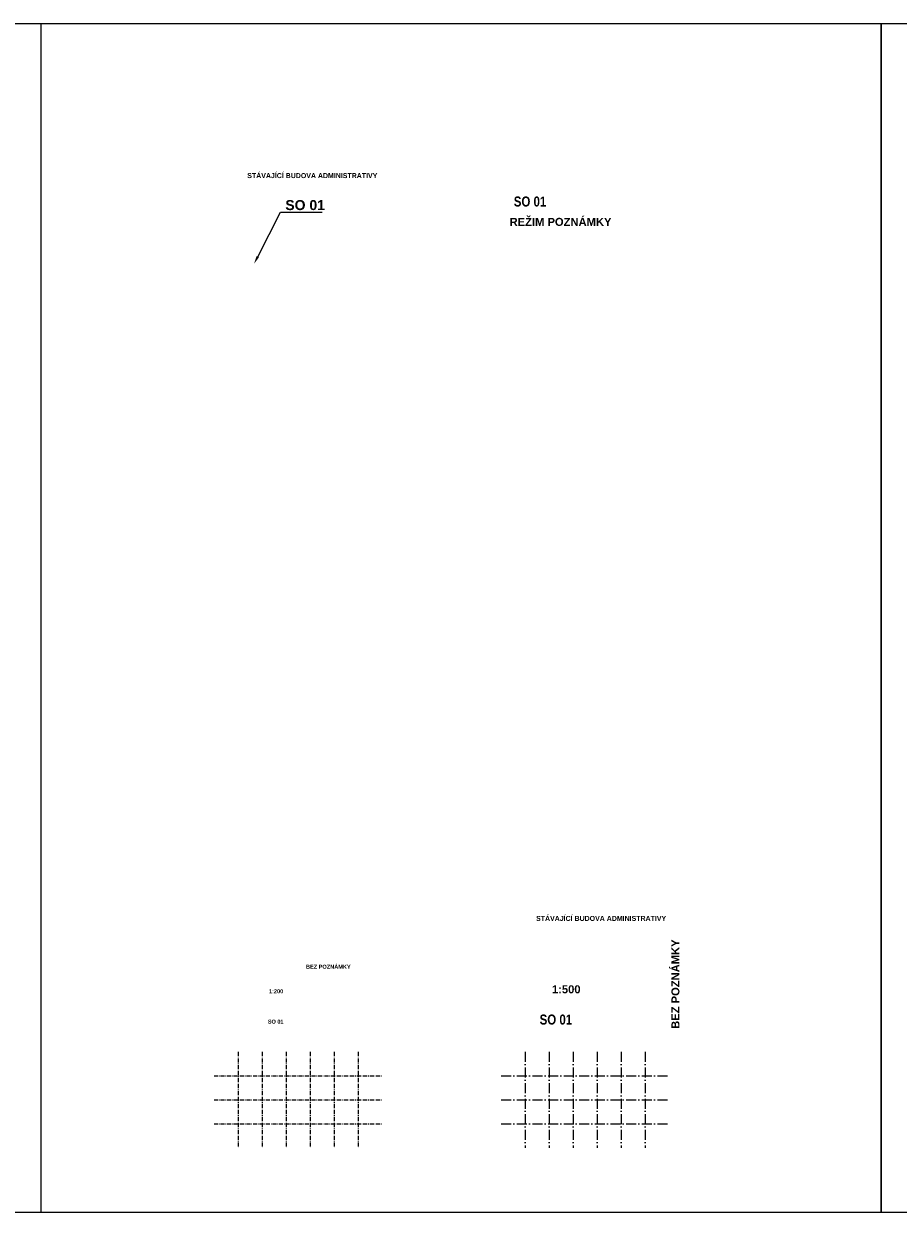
# Model space of a CAD drawing. Header units: metres. Extents: x -535942 to -530626, y -1087729 to -1086275.
# Tile 243 of 247: x -531680 to -531462, y -1087519 to -1087222. Entities that reach past the tile are written whole.
import ezdxf
from ezdxf import colors
from ezdxf.entities.mleader import LeaderData, LeaderLine
from ezdxf.math import Vec2, Vec3

# ---------------------------------------------------------------- set-up
doc = ezdxf.new("R2010")
doc.units = ezdxf.units.M
doc.linetypes.add('A_CARA_15', pattern=[7.6, 5, -1.3, 0, -1.3])
doc.linetypes.add('DASHDOT', pattern=[1, 0.5, -0.25, 0, -0.25])
for name, color, linetype, lineweight in [('AG_budovy osy', 240, 'DASHDOT', 13), ('AG_popis stávající', 251, 'Continuous', 70), ('AG_sondy vrty', 50, 'Continuous', 18)]:
    doc.layers.add(name, color=color, linetype=linetype, lineweight=lineweight)
doc.layers.add('AG_pomocné čáry', color=2, linetype='Continuous', lineweight=25, plot=False)
doc.layers.add('AG_popis nové', color=240, linetype='Continuous')
doc.styles.add('LEGENDA_ARIAL_A', font='arialbd.ttf')
doc.styles.get("Standard").update_dxf_attribs({"font": 'ARIALN.TTF'})
doc.styles.add('styl1', font='ARIALNB.TTF')

# ---------------------------------------------------------------- blocks, each defined once
blk = doc.blocks.new('A$C12044957')
at = {"layer": 'AG_budovy osy', "linetype": 'A_CARA_15', "lineweight": 18, "ltscale": 0.5}
for p, q in [((0, 18), (0, -6)), ((6, 18), (6, -6)), ((12, 18), (12, -6)), ((18, 18), (18, -6)), ((24, 18), (24, -6)), ((30, 18), (30, -6)), ((-6, 12), (36, 12)), ((-6, 6), (36, 6)), ((-6, 0), (36, 0))]:
    blk.add_line(p, q, dxfattribs=at)
blk = doc.blocks.new('A$C7FFB382F')
at = {"layer": 'AG_budovy osy', "linetype": 'A_CARA_15', "lineweight": 18, "ltscale": 0.2}
for p, q in [((0, 18), (0, -6)), ((6, 18), (6, -6)), ((12, 18), (12, -6)), ((18, 18), (18, -6)), ((24, 18), (24, -6)), ((30, 18), (30, -6)), ((-6, 12), (36, 12)), ((-6, 6), (36, 6)), ((-6, 0), (36, 0))]:
    blk.add_line(p, q, dxfattribs=at)

msp = doc.modelspace()

# ---------------------------------------------------------------- linework, layer by layer
at = {"layer": 'AG_pomocné čáry'}
for points in [[(-531885.793, -1087518.875), (-531465.793, -1087518.875), (-531465.793, -1087221.875), (-531885.793, -1087221.875)], [(-531675.793, -1087518.875), (-531465.793, -1087518.875), (-531465.793, -1087221.875), (-531675.793, -1087221.875)], [(-531465.793, -1087518.875), (-531045.793, -1087518.875), (-531045.793, -1087221.875), (-531465.793, -1087221.875)]]:
    msp.add_lwpolyline(points, close=True, dxfattribs=at)

# ---------------------------------------------------------------- block references
at = {"layer": 'AG_budovy osy'}
for name, p in [('A$C7FFB382F', (-531626.474, -1087496.804)), ('A$C12044957', (-531554.731, -1087496.804))]:
    msp.add_blockref(name, p, dxfattribs=at)

# ---------------------------------------------------------------- texts
at = {"layer": 'AG_popis nové', "style": 'styl1'}
for height, p in [(2.5, (-531557.598, -1087267.543)), (1, (-531619.031, -1087471.739)), (2.5, (-531551.135, -1087471.972))]:
    msp.add_text('SO 01', height=height, dxfattribs=at).set_placement(p)
at = {"layer": 'AG_popis stávající', "style": 'LEGENDA_ARIAL_A'}
for p in [(-531624.192, -1087260.448), (-531552.025, -1087446.075)]:
    msp.add_text('STÁVAJÍCÍ BUDOVA ADMINISTRATIVY', height=1.25, dxfattribs=at).set_placement(p)
at = {"layer": 'AG_sondy vrty', "style": 'LEGENDA_ARIAL_A'}
for s, height, p in [('REŽIM POZNÁMKY', 2, (-531558.646, -1087272.387)), ('BEZ POZNÁMKY', 1, (-531609.528, -1087458.033)), ('1:500', 2, (-531548.064, -1087464.164)), ('1:200', 1, (-531618.779, -1087464.164))]:
    msp.add_text(s, height=height, dxfattribs=at).set_placement(p)
msp.add_text('BEZ POZNÁMKY', height=2, rotation=90, dxfattribs=at).set_placement((-531516.21, -1087473.049))

# ---------------------------------------------------------------- leaders
at = {"layer": 'AG_popis nové'}
ml = msp.add_multileader_mtext('Standard', dxfattribs=at)
ml.set_content(' {\\fArial|b1|i0|c0|p34;SO 01}', color=256)
ml.set_leader_properties(color=256)
ml.build(insert=Vec2(0, 0))
ml.multileader.update_dxf_attribs({"text_left_attachment_type": 6, "text_right_attachment_type": 6, "dogleg_length": 0.36, "arrow_head_size": 2, "scale": 0.5})
ctx = ml.context
ctx.base_point, ctx.scale, ctx.char_height, ctx.arrow_head_size, ctx.landing_gap_size, ctx.plane_origin = Vec3(-531615.57, -1087268.934), 0.5, 2.5, 2, 0.09, Vec3(-531632.853, -1087302.325)
ctx.left_attachment, ctx.right_attachment = 6, 6
notes = []
notes.append((ctx, [(0, (1, 1, 0), (-531615.93, -1087268.934), (1, 0), 0.36, [(0, [(-531622.493, -1087281.882)], 0, [])])]))
ctx.mtext.insert, ctx.mtext.flow_direction = Vec3(-531615.48, -1087265.934), 5
for ctx, leaders in notes:
    for number, flags, end, landing, length, lines in leaders:
        leader = LeaderData()
        leader.index, (leader.has_last_leader_line, leader.has_dogleg_vector, leader.attachment_direction) = number, flags
        leader.last_leader_point, leader.dogleg_vector, leader.dogleg_length = Vec3(end), Vec3(landing), length
        for number, points, colour, breaks in lines:
            line = LeaderLine()
            line.index, line.vertices, line.color, line.breaks = number, Vec3.list(points), colors.encode_raw_color(colour), breaks
            leader.lines.append(line)
        ctx.leaders.append(leader)

doc.saveas('drawing.dxf')
